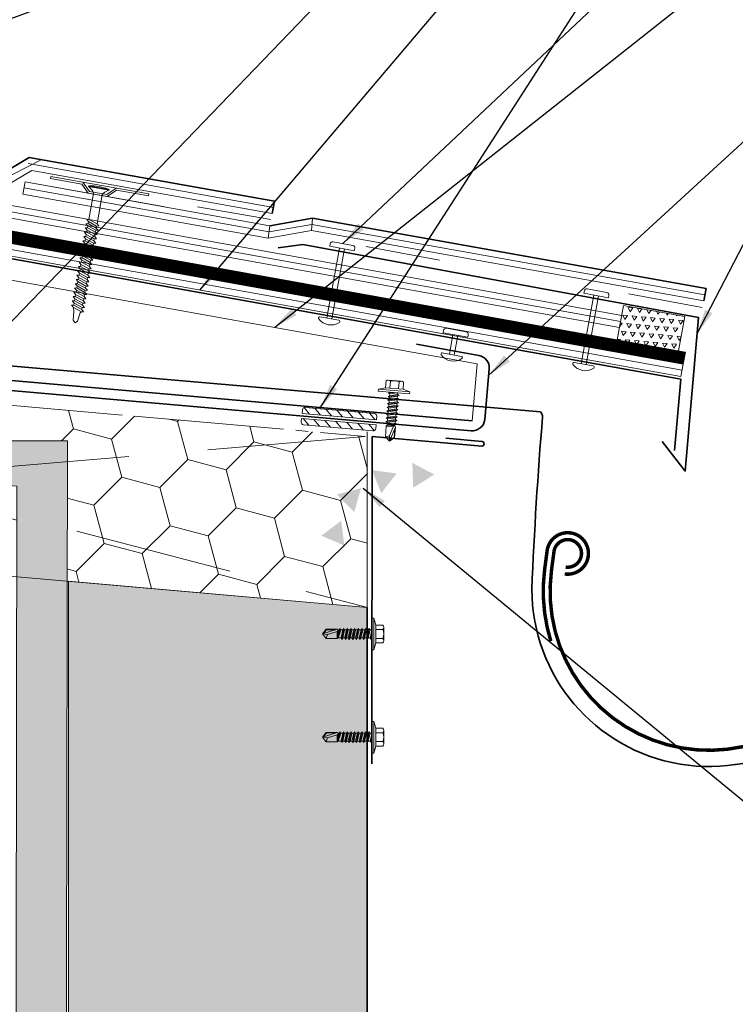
# Model space of a CAD drawing. Header units: millimetres. Extents: x -485339 to 350584, y -1189936 to 0.
# Tile 12 of 256: x -315088 to -314800, y -1058725 to -1058330. Entities that reach past the tile are written whole.
import ezdxf

# ---------------------------------------------------------------- set-up
doc = ezdxf.new("R2010")
doc.units = ezdxf.units.MM
doc.header["$LTSCALE"] = 10
doc.linetypes.add('DASHED', pattern=[19.05, 12.7, -6.35])
doc.linetypes.add('ČÁRKOVANÁ', pattern=[19.05, 12.7, -6.35])
for name, color, linetype, lineweight in [('N_klemp', 220, 'Continuous', 35), ('N_popis', 10, 'Continuous', 18), ('N_čáry_obrys', 10, 'Continuous', 35), ('N_čáry_plné', 10, 'Continuous', 18), ('N_čáry_pod', 10, 'ČÁRKOVANÁ', 18), ('N_šrary', 10, 'Continuous', 18), ('St_čáry_plné', 250, 'Continuous', 18), ('St_šrafy', 250, 'Continuous', 18)]:
    doc.layers.add(name, color=color, linetype=linetype, lineweight=lineweight)
doc.styles.get("Standard").update_dxf_attribs({"font": 'simplex.shx', "width": 0.8})
doc.linetypes.add('LEPENÍ', pattern='A,3.81,[130,LTYPESHP.SHX,S=6.35,R=0,X=0,Y=0],3.81', length=7.62)
doc.linetypes.add('PVC', pattern='A,0,-0.0001,[6,atelier.SHX,S=0.01,R=0,X=0,Y=0],-0.08,[133,LTYPESHP.SHX,S=0.01,R=0,X=-0.01,Y=0],-0.07', length=0.1501)
doc.linetypes.add('TEXTILIE', pattern='A,0,-0.004,[131,LTYPESHP.SHX,S=0.004,R=0,X=-0.004,Y=0],-0.008,[131,LTYPESHP.SHX,S=0.004,R=180,X=0.004,Y=0],-0.004', length=0.016)
doc.dimstyles.get("Standard").update_dxf_attribs({"dimtxt": 0.18, "dimasz": 0.18, "dimexe": 0.18, "dimexo": 0.0625, "dimgap": 0.09, "dimtad": 0, "dimtih": 1, "dimtoh": 1, "dimdec": 4, "dimzin": 0, "dimdsep": 46, "dimtxsty": 'Standard', "dimcen": 0.09, "dimadec": 0, "dimazin": 0, "dimtfac": 1, "dimtdec": 4, "dimtofl": 0, "dimtmove": 0, "dimatfit": 3, "dimfxl": 1, "dimtolj": 1, "dimtzin": 0, "dimarcsym": 0})

# ---------------------------------------------------------------- blocks, each defined once
blk = doc.blocks.new('*U8596')
for p, q in [((-2, 4.5), (-1, 8)), ((0, 8), (-1, 8)), ((-1, -8), (-1, 8)), ((0, -8), (0, 8)), ((-6, -3.38), (-6, 3.38)), ((-5.56, 4.5), (-2, 4.5)), ((-5.56, 2.25), (-2, 2.25)), ((-2, -4.5), (-2, 4.5)), ((0, 2.01), (0.94, 2.01)), ((0, 1.87), (0.89, -2.01)), ((1.37, 2.75), (0.94, 2.01)), ((1.86, -2.01), (0.94, 2.01)), ((1.37, 2.75), (2.29, -2.75)), ((1.37, 2.75), (1.8, 2.01)), ((1.8, 2.01), (2.72, -2.01)), ((1.8, 2.01), (2.78, 2.01)), ((3.21, 2.75), (2.78, 2.01)), ((3.69, -2.01), (2.78, 2.01)), ((3.21, 2.75), (4.12, -2.75)), ((3.21, 2.75), (3.64, 2.01)), ((3.64, 2.01), (4.55, -2.01)), ((3.64, 2.01), (4.61, 2.01)), ((5.04, 2.75), (4.61, 2.01)), ((5.53, -2.01), (4.61, 2.01)), ((5.04, 2.75), (5.96, -2.75)), ((5.04, 2.75), (5.47, 2.01)), ((5.47, 2.01), (6.39, -2.01)), ((5.47, 2.01), (6.44, 2.01)), ((6.87, 2.75), (6.44, 2.01)), ((7.36, -2.01), (6.44, 2.01)), ((6.87, 2.75), (7.79, -2.75)), ((6.87, 2.75), (7.3, 2.01)), ((7.3, 2.01), (8.22, -2.01)), ((7.3, 2.01), (8.28, 2.01)), ((8.71, 2.75), (8.28, 2.01)), ((9.19, -2.01), (8.28, 2.01)), ((8.71, 2.75), (9.62, -2.75)), ((8.71, 2.75), (9.14, 2.01)), ((9.14, 2.01), (10.11, 2.01)), ((9.14, 2.01), (10.05, -2.01)), ((10.54, 2.75), (10.11, 2.01)), ((11.03, -2.01), (10.11, 2.01)), ((10.54, 2.75), (11.46, -2.75)), ((10.54, 2.75), (10.97, 2.01)), ((10.97, 2.01), (11.89, -2.01)), ((10.97, 2.01), (11.94, 2.01)), ((12.37, 2.75), (11.94, 2.01)), ((12.86, -2.01), (11.94, 2.01)), ((12.37, 2.75), (13.29, -2.75)), ((12.37, 2.75), (12.8, 2.01)), ((12.8, 2.01), (13.72, -2.01)), ((12.8, 2.01), (13.78, 2.01)), ((14.21, 2.75), (13.78, 2.01)), ((14.69, -2.01), (13.78, 2.01)), ((14.21, 2.75), (15.12, -2.75)), ((14.21, 2.75), (14.64, 2.01)), ((14.64, 2.01), (15.55, -2.01)), ((14.64, 2.01), (15.61, 2.01)), ((16.04, 2.75), (15.61, 2.01)), ((15.61, 2.01), (16.96, -2.01)), ((16.04, 2.75), (16.96, -2.01)), ((16.04, 2.75), (16.47, 2.01)), ((16.47, 2.01), (16.96, -2.01)), ((16.47, 2.01), (16.96, 2.01)), ((16.96, 2.01), (17.55, 2.35)), ((16.96, 2.01), (16.96, -2.01)), ((22.33, -0.32), (17.46, 1.22)), ((25, 0), (17.55, 2.35)), ((17.55, 2.35), (23.03, 2.35)), ((17.55, -2.35), (17.55, 1.19)), ((18.28, 2.12), (22.92, 2.12)), ((25, 0), (22.33, -0.32)), ((22.92, 2.12), (23.03, 2.35)), ((24.6, 0.12), (22.92, 2.12)), ((25, 0), (23.03, 2.35)), ((23.03, -2.35), (25, 0)), ((-5.56, -2.25), (-2, -2.25)), ((-5.56, -4.5), (-2, -4.5)), ((-2, -4.5), (-1, -8)), ((0, -0.01), (0.46, -2.75)), ((0.03, -2.01), (0, -1.89)), ((0, -2.01), (0.03, -2.01)), ((0.46, -2.75), (0.03, -2.01)), ((0.46, -2.75), (0.89, -2.01)), ((0.89, -2.01), (1.86, -2.01)), ((2.29, -2.75), (1.86, -2.01)), ((2.29, -2.75), (2.72, -2.01)), ((2.72, -2.01), (3.69, -2.01)), ((4.12, -2.75), (3.69, -2.01)), ((4.12, -2.75), (4.55, -2.01)), ((4.55, -2.01), (5.53, -2.01)), ((5.96, -2.75), (5.53, -2.01)), ((5.96, -2.75), (6.39, -2.01)), ((6.39, -2.01), (7.36, -2.01)), ((7.79, -2.75), (7.36, -2.01)), ((7.79, -2.75), (8.22, -2.01)), ((8.22, -2.01), (9.19, -2.01)), ((9.62, -2.75), (9.19, -2.01)), ((9.62, -2.75), (10.05, -2.01)), ((10.05, -2.01), (11.03, -2.01)), ((11.46, -2.75), (11.03, -2.01)), ((11.46, -2.75), (11.89, -2.01)), ((11.89, -2.01), (12.86, -2.01)), ((13.29, -2.75), (12.86, -2.01)), ((13.29, -2.75), (13.72, -2.01)), ((13.72, -2.01), (14.69, -2.01)), ((15.12, -2.75), (14.69, -2.01)), ((15.12, -2.75), (15.55, -2.01)), ((15.55, -2.01), (16.96, -2.01)), ((17.55, -2.35), (16.96, -2.01)), ((17.55, -2.35), (23.03, -2.35)), ((23.03, -2.35), (22.33, -0.32)), ((0, -8), (-1, -8))]:
    blk.add_line(p, q)
for centre, radius, start, end in [((-4.34, 3.38), 1.66, 137.4679, 222.5321), ((0, 0), 6, 157.9757, 202.0243), ((17.63, 1.76), 0.573, 138.0954, 252.4955), ((-4.34, -3.38), 1.66, 137.4679, 222.5321)]:
    blk.add_arc(centre, radius, start, end)
blk = doc.blocks.new('Žlab')
at = {"layer": 'N_klemp', "ltscale": 0.4}
for points in [[(58.36, 65.75, 1.39, 1.39, -2.435749), (66.21, 74.44, 1.39, 1.39, 0)], [(66.55, 66.78, 1.39, 1.39, 0), (66.21, 74.44, 1.39, 1.39, 0)], [(-70.7, 49.49, 1.39, 1.39, -2.196165), (-62.22, 60.64, 1.39, 1.39, 0)], [(66.55, 66.78, 1.39, 1.39, -0.107283), (61.56, 38.37, 1.39, 1.39, 0)], [(-60.11, 49.23, 1.39, 1.39, -0.045148), (-62.24, 60.79, 1.39, 1.39, 0)], [(-65.31, 50.75, 1.39, 1.39, 0), (-70.92, 49.46, 1.39, 1.39, 0)], [(-52.83, 23.26, 1.39, 1.39, -0.109402), (-65.31, 50.75, 1.39, 1.39, 0)]]:
    blk.add_lwpolyline(points, format="xyseb", dxfattribs=at)
at = {"layer": 'N_klemp', "ltscale": 0.4, "const_width": 1.39}
for points in [[(58.21, 68.53, -2.435562), (63.44, 74.32, -0.410583)], [(63.78, 66.65, -0.916331), (-62.32, 49.99, -1.091309)], [(-69.86, 52.83, -2.812669), (-65.16, 59.16, -0.355534)]]:
    blk.add_lwpolyline(points, format="xyb", dxfattribs=at)
for points in [[(63.78, 66.65), (63.44, 74.32)], [(-62.32, 49.99), (-65.16, 59.16)], [(-69.86, 52.83), (-67.09, 53.47)], [(-58.77, 49.6), (-58.77, 49.6)]]:
    blk.add_lwpolyline(points, dxfattribs=at)
blk = doc.blocks.new('sroub do dreva')
at = {"layer": 'N_čáry_plné'}
for p, q in [((4.8, 0.3), (-4.8, 0.3)), ((-4.8, 0.3), (-4.8, 0)), ((4.8, 0), (-4.8, 0)), ((-2.4, 0.3), (2.4, 0.3)), ((4.8, 0.3), (4.8, 0)), ((-2, -14.77), (-2, -2.63)), ((2, -16.1), (2, -2.63)), ((4.8, 0), (4.5, 0)), ((-2, -14.77), (-3, -14.96)), ((-2, -15.82), (-3, -14.96)), ((-2, -16.77), (-3, -16.96)), ((-2, -17.82), (-3, -16.96)), ((-2, -13.82), (-2, -14.77)), ((2, -16.1), (-2, -14.77)), ((2, -17.16), (-2, -15.82)), ((-2, -15.82), (-2, -16.77)), ((2, -18.1), (-2, -16.77)), ((2, -19.16), (-2, -17.82)), ((-2, -17.82), (-2, -18.77)), ((3, -16.96), (2, -16.1)), ((3, -16.96), (2, -17.16)), ((2, -17.16), (2, -18.1)), ((-2, -18.77), (-3, -18.96)), ((-2, -19.82), (-3, -18.96)), ((-2, -20.77), (-3, -20.96)), ((-2, -21.82), (-3, -20.96)), ((2, -20.1), (-2, -18.77)), ((2, -21.16), (-2, -19.82)), ((-2, -19.82), (-2, -20.77)), ((2, -22.1), (-2, -20.77)), ((2, -23.16), (-2, -21.82)), ((-2, -21.82), (-2, -22.77)), ((3, -18.96), (2, -18.1)), ((3, -18.96), (2, -19.16)), ((2, -19.16), (2, -20.1)), ((3, -20.96), (2, -20.1)), ((3, -20.96), (2, -21.16)), ((2, -21.16), (2, -22.1)), ((3, -22.96), (2, -22.1)), ((-2, -22.77), (-3, -22.96)), ((-2, -23.82), (-3, -22.96)), ((-2, -24.77), (-3, -24.96)), ((-2, -25.82), (-3, -24.96)), ((-2, -26.77), (-3, -26.96)), ((-2, -27.82), (-3, -26.96)), ((2, -24.1), (-2, -22.77)), ((2, -25.16), (-2, -23.82)), ((-2, -23.82), (-2, -24.77)), ((2, -26.1), (-2, -24.77)), ((2, -27.16), (-2, -25.82)), ((-2, -25.82), (-2, -26.77)), ((2, -28.1), (-2, -26.77)), ((3, -22.96), (2, -23.16)), ((2, -23.16), (2, -24.1)), ((3, -24.96), (2, -24.1)), ((3, -24.96), (2, -25.16)), ((2, -25.16), (2, -26.1)), ((3, -26.96), (2, -26.1)), ((3, -26.96), (2, -27.16)), ((-2, -28.77), (-3, -28.96)), ((-2, -29.82), (-3, -28.96)), ((-2, -30.77), (-3, -30.96)), ((-2, -31.82), (-3, -30.96)), ((2, -29.16), (-2, -27.82)), ((-2, -27.82), (-2, -28.77)), ((2, -30.1), (-2, -28.77)), ((2, -31.16), (-2, -29.82)), ((-2, -29.82), (-2, -30.77)), ((2, -32.1), (-2, -30.77)), ((2, -27.16), (2, -28.1)), ((3, -28.96), (2, -28.1)), ((3, -28.96), (2, -29.16)), ((2, -29.16), (2, -30.1)), ((3, -30.96), (2, -30.1)), ((3, -30.96), (2, -31.16)), ((2, -31.16), (2, -32.1)), ((-2, -32.77), (-3, -32.96)), ((-2, -33.82), (-3, -32.96)), ((-2, -34.77), (-3, -34.96)), ((-2, -35.82), (-3, -34.96)), ((2, -33.16), (-2, -31.82)), ((-2, -31.82), (-2, -32.77)), ((2, -34.1), (-2, -32.77)), ((2, -35.16), (-2, -33.82)), ((-2, -33.82), (-2, -34.77)), ((2, -36.1), (-2, -34.77)), ((2, -37.16), (-2, -35.82)), ((2, -37.16), (-2, -35.82)), ((-2, -35.82), (-2, -36.77)), ((-2, -35.82), (-2, -36.77)), ((3, -32.96), (2, -32.1)), ((3, -32.96), (2, -33.16)), ((2, -33.16), (2, -34.1)), ((3, -34.96), (2, -34.1)), ((3, -34.96), (2, -35.16)), ((2, -35.16), (2, -36.1)), ((3, -36.96), (2, -36.1)), ((3, -36.96), (2, -36.1)), ((-2, -36.77), (-3, -36.96)), ((-2, -37.82), (-3, -36.96)), ((-2, -38.77), (-3, -38.96)), ((-2, -39.82), (-3, -38.96)), ((-2, -39.82), (-3, -38.96)), ((-2, -39.82), (-3, -38.96)), ((2, -38.1), (-2, -36.77)), ((2, -39.16), (-2, -37.82)), ((-2, -37.82), (-2, -38.77)), ((2, -40.1), (-2, -38.77)), ((2, -40.1), (-2, -38.77)), ((2, -40.1), (-2, -38.77)), ((2, -41.16), (-2, -39.82)), ((2, -41.16), (-2, -39.82)), ((-2, -39.82), (-2, -40.77)), ((-2, -39.82), (-2, -40.77)), ((3, -36.96), (2, -37.16)), ((2, -37.16), (2, -38.1)), ((3, -38.96), (2, -38.1)), ((3, -38.96), (2, -39.16)), ((2, -39.16), (2, -40.1)), ((2, -39.16), (2, -40.1)), ((2, -39.16), (2, -40.1)), ((3, -40.96), (2, -40.1)), ((3, -40.96), (2, -40.1)), ((-2, -40.77), (-3, -40.96)), ((-2, -41.82), (-3, -40.96)), ((-2, -42.77), (-3, -42.96)), ((-2, -43.82), (-3, -42.96)), ((-2, -44.77), (-3, -44.96)), ((-2, -45.82), (-3, -44.96)), ((2, -42.1), (-2, -40.77)), ((2, -43.16), (-2, -41.82)), ((-2, -41.82), (-2, -42.77)), ((2, -44.1), (-2, -42.77)), ((2, -45.16), (-2, -43.82)), ((-2, -43.82), (-2, -44.77)), ((2, -46.1), (-2, -44.77)), ((3, -40.96), (2, -41.16)), ((2, -41.16), (2, -42.1)), ((3, -42.96), (2, -42.1)), ((3, -42.96), (2, -43.16)), ((2, -43.16), (2, -44.1)), ((3, -44.96), (2, -44.1)), ((3, -44.96), (2, -45.16)), ((2, -45.16), (2, -46.1)), ((-2, -46.77), (-3, -46.96)), ((-2, -47.82), (-3, -46.96)), ((-2, -48.77), (-3, -48.96)), ((-2, -49.82), (-3, -48.96)), ((2, -47.16), (-2, -45.82)), ((-2, -45.82), (-2, -46.77)), ((2, -48.1), (-2, -46.77)), ((2, -49.16), (-2, -47.82)), ((-2, -47.82), (-2, -48.77)), ((2, -50.1), (-2, -48.77)), ((3, -46.96), (2, -46.1)), ((3, -46.96), (2, -47.16)), ((2, -47.16), (2, -48.1)), ((3, -48.96), (2, -48.1)), ((3, -48.96), (2, -49.16)), ((2, -49.16), (2, -50.1)), ((-2, -50.77), (-3, -50.96)), ((-2, -51.82), (-3, -50.96)), ((-2, -52.77), (-3, -52.96)), ((-2, -53.82), (-3, -52.96)), ((2, -51.16), (-2, -49.82)), ((-2, -49.82), (-2, -50.77)), ((2, -52.1), (-2, -50.77)), ((2, -53.16), (-2, -51.82)), ((-2, -51.82), (-2, -52.77)), ((2, -54.1), (-2, -52.77)), ((2, -55.16), (-2, -53.82)), ((-2, -53.82), (-2, -54.77)), ((3, -50.96), (2, -50.1)), ((3, -50.96), (2, -51.16)), ((2, -51.16), (2, -52.1)), ((3, -52.96), (2, -52.1)), ((3, -52.96), (2, -53.16)), ((2, -53.16), (2, -54.1)), ((3, -54.96), (2, -54.1)), ((-2, -54.77), (-3, -54.96)), ((-2, -55.82), (-3, -54.96)), ((2, -56.1), (-2, -54.77)), ((2, -57.16), (-2, -55.82)), ((-1.5, -57.66), (-2, -55.82)), ((-1.5, -57.66), (-1, -61.66)), ((1.5, -57.66), (1, -61.66)), ((1.5, -57.66), (2, -57.16)), ((3, -54.96), (2, -55.16)), ((2, -55.16), (2, -56.1)), ((3, -56.96), (2, -56.1)), ((3, -56.96), (2, -57.16)), ((-1, -61.66), (0, -62.66)), ((1, -61.66), (0, -62.66))]:
    blk.add_line(p, q, dxfattribs=at)
for centre, radius, start, end in [((0, -18.6), 19.5, 75.7492, 104.2492), ((-7.48, -5.87), 6.45, 39.5969, 65.4818), ((-4, -3.2), 2.08, 15.9642, 44.2133), ((4, -3.2), 2.08, 135.7867, 164.0358), ((7.48, -5.87), 6.45, 114.5182, 140.4031)]:
    blk.add_arc(centre, radius, start, end, dxfattribs=at)

msp = doc.modelspace()

# ---------------------------------------------------------------- hatches: boundary and pattern name
at = {"layer": 'N_čáry_plné'}
h = msp.add_hatch(dxfattribs=at)
h.set_pattern_fill('TRIANG', color=256, scale=10, angle=354.9991, style=0)
h.set_pattern_definition([(54.9990699, (-525087.7632, -1104581.5986), (-1.584763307, 3.398679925), [1.875, -1.875]), (114.9990699, (-525087.7632, -1104581.5986), (-3.73572481, 0.32689468), [1.875, -1.875]), (354.9990699, (-525088.5556, -1104579.8992), (2.1509615, 3.071785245), [1.875, -1.875])])
h.paths.add_polyline_path([(-314820.72, -1058449.21), (-314845.33, -1058444.79), (-314847.81, -1058458.57), (-314823.2, -1058462.99)])
h = msp.add_hatch(dxfattribs=at)
h.set_pattern_fill('ANSI31', color=256, scale=25, angle=84.9991, style=0)
h.set_pattern_definition([(129.9990699, (-269741.5868, -1277580.1006), (-2.393921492, -2.00867242), [])])
h.paths.add_polyline_path([(-314974.47, -1058488.12), (-314944.58, -1058490.73), (-314944.45, -1058489.24, 0.414214), (-314945.36, -1058488.16), (-314973.26, -1058485.71, 0.414214), (-314974.34, -1058486.62)])
h.paths.add_polyline_path([(-314944.76, -1058492.73), (-314974.64, -1058490.11), (-314974.77, -1058491.6, 0.414214), (-314973.87, -1058492.69), (-314945.97, -1058495.13, 0.414214), (-314944.89, -1058494.22)])
at = {"layer": 'N_šrary', "lineweight": 0}
h = msp.add_hatch(dxfattribs=at)
h.set_pattern_fill('HONEY', color=253, scale=5, angle=350, style=0)
h.set_pattern_definition([(345, (-319027.134, -1055611.25), (26.559393, 7.116568), [15.875, -31.75]), (105, (-319027.134, -1055611.25), (-19.442825, 19.442825), [15.875, -31.75]), (45, (-319027.134, -1055611.25), (7.116568, 26.559393), [-31.75, 15.875])])
h.paths.add_polyline_path([(-314948.11, -1058497.45), (-315341.37, -1058463.04), (-315347.33, -1058531.14), (-315089.12, -1058553.73), (-315089.06, -1058517.32), (-315155.5, -1058511.57), (-315155.5, -1058499.18), (-315068.76, -1058499.18), (-315068.85, -1058555.5), (-314948.26, -1058566.06)])
at = {"layer": 'N_šrary', "ltscale": 0.2}
h = msp.add_hatch(dxfattribs=at)
h.set_pattern_fill('ZEM_NASYPANA', color=256, scale=3.8, style=0)
h.set_pattern_definition([(45, (-6220.102, 6924.224), (8e-16, 10.748023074), [3.8, -11.4]), (135, (-6212.041, 6929.598), (-10.748023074, 8e-16), [3.8, -11.4])])
h.paths.add_polyline_path([(-314948.26, -1059327.38), (-314948.26, -1058566.06), (-315068.26, -1058555.56), (-315068.26, -1058630.66), (-315068.26, -1059327.38)])
at = {"layer": 'St_šrafy'}
h = msp.add_hatch(color=253, dxfattribs=at)
h.dxf.hatch_style = 1
h.paths.add_polyline_path([(-315089.38, -1058713.54), (-315089.38, -1058731.04), (-315155.82, -1058736.79), (-315155.82, -1058749.18), (-315069.09, -1058749.18), (-315069.09, -1058713.54), (-315068.76, -1058499.18), (-315155.5, -1058499.18), (-315155.5, -1058511.57), (-315089.06, -1058517.32)])

# ---------------------------------------------------------------- linework, layer by layer
at = {"layer": 'N_klemp', "lineweight": 18}
for p, q in [((-315329.12, -1058391.84), (-314904.15, -1058468.17)), ((-314904.15, -1058468.17), (-314906.16, -1058491.08))]:
    msp.add_line(p, q, dxfattribs=at)
at = {"layer": 'N_klemp', "lineweight": 35}
for points in [[(-315313.55, -1058386.03), (-314822.31, -1058474.33), (-314824.82, -1058502.96)], [(-314984.11, -1058421.59), (-314974.2, -1058420.22), (-314974.2, -1058420.22), (-314815.13, -1058449.6), (-314820.53, -1058511.26), (-314820.53, -1058511.26), (-314829.77, -1058499.44)], [(-315334.52, -1058453.6), (-314906.16, -1058491.08)], [(-314878.68, -1058487.55), (-315115.29, -1058467.01), (-315115.29, -1058467.01), (-315115.29, -1058467.01)]]:
    msp.add_lwpolyline(points, dxfattribs=at)
for points in [[(-315284.56, -1058396.37), (-315328.35, -1058388.4, 0.44165), (-315334.23, -1058392.88), (-315339.41, -1058452.17, 0.414214), (-315334.87, -1058457.59), (-314906.51, -1058495.07, 0.414214), (-314901.09, -1058490.52), (-314899.31, -1058470.17, 0.387902), (-314903.4, -1058464.81), (-314928.44, -1058460.31)], [(-314743.43, -1058581.97, -0.845554), (-314882.14, -1058558.74, -0.010853), (-314877.84, -1058489.52, 0.191399), (-314878.68, -1058487.55, -0.02671), (-314878.68, -1058487.55, 0.139186), (-314878.68, -1058487.55, 6.378888)], [(-314916.72, -1058498.07), (-314902.07, -1058499.35, -0.822908), (-314902.24, -1058501.3), (-314946.26, -1058497.45), (-314946.42, -1058628.9)]]:
    msp.add_lwpolyline(points, format="xyb", dxfattribs=at)
at = {"layer": 'N_čáry_obrys', "linetype": 'Continuous'}
for p, q in [((-315084.06, -1058385.27), (-315097.22, -1058393.07)), ((-314985.54, -1058402.9), (-315084.06, -1058385.27)), ((-314986.48, -1058407.81), (-314985.6, -1058402.89)), ((-314970.31, -1058409.69), (-314987.36, -1058412.73)), ((-314812.16, -1058438), (-314970.31, -1058409.69)), ((-314812.16, -1058438), (-314813.05, -1058442.92)), ((-314948.26, -1058566.06), (-314948.26, -1059327.38))]:
    msp.add_line(p, q, dxfattribs=at)
at = {"layer": 'N_čáry_plné'}
for p, q in [((-314846.04, -1058448.73), (-315346.37, -1058358.8)), ((-314846.92, -1058453.65), (-315347.98, -1058363.59)), ((-314820.46, -1058463.48), (-315343.22, -1058369.52)), ((-314821.34, -1058468.41), (-315338.72, -1058375.41)), ((-314822.23, -1058473.33), (-315334.22, -1058381.3)), ((-315085.77, -1058395.12), (-315086.71, -1058400.03)), ((-315075.38, -1058393.02), (-315075.52, -1058393.8)), ((-315075.52, -1058393.8), (-315062.98, -1058396.02)), ((-315035.99, -1058399.96), (-315075.38, -1058393.02)), ((-315062.98, -1058396.02), (-315060.35, -1058399.68)), ((-315062.52, -1058395.28), (-315059.89, -1058398.95)), ((-315060.35, -1058399.68), (-315052.72, -1058401.02)), ((-315059.89, -1058398.95), (-315052.9, -1058400.18)), ((-315052.9, -1058400.18), (-315049.18, -1058397.64)), ((-315052.72, -1058401.02), (-315049, -1058398.48)), ((-315049, -1058398.48), (-315036.12, -1058400.75)), ((-315036.12, -1058400.75), (-315035.99, -1058399.96)), ((-314954.1, -1058420.61), (-314961.97, -1058419.17)), ((-314964.52, -1058449.78), (-314959.38, -1058421.68)), ((-314963.32, -1058420.96), (-314963.14, -1058419.97)), ((-314953.48, -1058422.76), (-314963.32, -1058420.96)), ((-314962.55, -1058450.14), (-314957.41, -1058422.04)), ((-314953.48, -1058422.76), (-314953.3, -1058421.77)), ((-314861.23, -1058439.86), (-314861.05, -1058438.87)), ((-314852.02, -1058439.51), (-314859.89, -1058438.07)), ((-314862.34, -1058468.15), (-314857.3, -1058440.58)), ((-314851.39, -1058441.66), (-314861.23, -1058439.86)), ((-314860.37, -1058468.5), (-314855.33, -1058440.94)), ((-314851.39, -1058441.66), (-314851.21, -1058440.67)), ((-314959.65, -1058450.67), (-314967.33, -1058449.27)), ((-314823.2, -1058462.99), (-314820.72, -1058449.21)), ((-314917.77, -1058455.73), (-314917.59, -1058454.75)), ((-314908.56, -1058455.38), (-314916.43, -1058453.94)), ((-314907.93, -1058457.53), (-314917.77, -1058455.73)), ((-314915.27, -1058464.32), (-314913.83, -1058456.45)), ((-314913.31, -1058464.68), (-314911.87, -1058456.81)), ((-314907.93, -1058457.53), (-314907.75, -1058456.54)), ((-314910.45, -1058465.2), (-314918.13, -1058463.8)), ((-314857.47, -1058469.04), (-314865.15, -1058467.63)), ((-314974.47, -1058488.12), (-314974.34, -1058486.62)), ((-314945.36, -1058488.16), (-314973.26, -1058485.71)), ((-314974.77, -1058491.6), (-314974.64, -1058490.11)), ((-314944.76, -1058492.73), (-314974.64, -1058490.11)), ((-314944.58, -1058490.73), (-314974.47, -1058488.12)), ((-314944.58, -1058490.73), (-314944.45, -1058489.24)), ((-314945.97, -1058495.13), (-314973.87, -1058492.69)), ((-314944.89, -1058494.22), (-314944.76, -1058492.73)), ((-315068.26, -1058630.66), (-315068.26, -1058555.56)), ((-315068.26, -1058555.56), (-314948.26, -1058566.06)), ((-315068.26, -1059327.38), (-315068.26, -1058630.66))]:
    msp.add_line(p, q, dxfattribs=at)
at = {"layer": 'N_čáry_plné', "linetype": 'TEXTILIE', "ltscale": 40}
msp.add_line((-315347.18, -1058361.19), (-314846.48, -1058451.19), dxfattribs=at)
at = {"layer": 'N_čáry_plné', "linetype": 'LEPENÍ', "ltscale": 0.04}
for p, q in [((-315335.51, -1058378.44), (-314821.77, -1058470.78)), ((-314987.01, -1058410.29), (-315016.54, -1058405.1)), ((-314948.77, -1058421.07), (-314919.28, -1058426.57)), ((-314843.24, -1058440.05), (-314813.75, -1058445.55))]:
    msp.add_line(p, q, dxfattribs=at)
at = {"layer": 'N_čáry_plné', "ltscale": 200}
msp.add_line((-315079.04, -1058386.16), (-315111.55, -1058402.63), dxfattribs=at)
at = {"layer": 'N_čáry_plné', "linetype": 'PVC', "ltscale": 10}
for p, q in [((-314985.98, -1058405.36), (-315084.5, -1058387.73)), ((-315086.24, -1058397.57), (-314987.71, -1058415.21)), ((-314987.71, -1058415.21), (-314970.49, -1058412.2)), ((-314970.49, -1058412.2), (-314812.61, -1058440.46))]:
    msp.add_line(p, q, dxfattribs=at)
at = {"layer": 'N_čáry_plné', "ltscale": 4}
for p, q in [((-315083.11, -1058390.52), (-315096.27, -1058398.32)), ((-314986.48, -1058407.81), (-315083.11, -1058390.52)), ((-315030.32, -1058405.04), (-315085.77, -1058395.12)), ((-314987.36, -1058412.73), (-315085.77, -1058395.12)), ((-315026.94, -1058405.65), (-315085.77, -1058395.12)), ((-314988.06, -1058417.69), (-315086.71, -1058400.03)), ((-314813.05, -1058442.92), (-314970.67, -1058414.71)), ((-315046.74, -1058488.82), (-315341.37, -1058463.04)), ((-314967.04, -1058495.79), (-314949.11, -1058497.36)), ((-314948.13, -1058566.07), (-315347.33, -1058531.14))]:
    msp.add_line(p, q, dxfattribs=at)
at = {"layer": 'N_čáry_plné', "linetype": 'Continuous'}
for p, q in [((-314970.67, -1058414.71), (-314970.31, -1058409.69)), ((-314988.06, -1058417.69), (-314987.36, -1058412.73)), ((-314847.81, -1058458.57), (-314845.33, -1058444.79)), ((-314820.72, -1058449.21), (-314845.33, -1058444.79)), ((-314820.46, -1058463.48), (-314821.34, -1058468.41)), ((-314821.34, -1058468.41), (-314822.23, -1058473.33)), ((-315041.76, -1058489.26), (-314981.98, -1058494.49)), ((-314977, -1058494.92), (-314972.02, -1058495.36))]:
    msp.add_line(p, q, dxfattribs=at)
at = {"layer": 'N_čáry_plné', "ltscale": 500}
msp.add_line((-314970.67, -1058414.71), (-314988.06, -1058417.69), dxfattribs=at)
at = {"layer": 'N_čáry_plné'}
msp.add_lwpolyline([(-314948.26, -1059327.38), (-314948.26, -1058495.48)], dxfattribs=at)
for centre, radius, start, end in [((-314962.15, -1058420.15), 1, 79.6368, 169.6368), ((-314954.28, -1058421.59), 1, 349.6368, 79.6368), ((-314860.07, -1058439.05), 1, 79.6368, 169.6368), ((-314852.2, -1058440.49), 1, 349.6368, 79.6368), ((-314967.42, -1058449.76), 0.5, 79.6368, 215.9853), ((-314962.85, -1058446.44), 6.16, 215.9853, 303.2884), ((-314959.74, -1058451.17), 0.5, 303.2884, 79.6368), ((-314916.61, -1058454.93), 1, 79.6368, 169.6368), ((-314908.74, -1058456.36), 1, 349.6368, 79.6368), ((-314918.22, -1058464.29), 0.5, 79.6368, 215.9853), ((-314913.64, -1058460.96), 6.16, 215.9853, 303.2884), ((-314910.54, -1058465.69), 0.5, 303.2884, 79.6368), ((-314865.24, -1058468.13), 0.5, 79.6368, 215.9853), ((-314860.66, -1058464.8), 6.16, 215.9853, 303.2884), ((-314857.56, -1058469.53), 0.5, 303.2884, 79.6368), ((-314973.34, -1058486.71), 1, 84.9991, 174.9991), ((-314945.45, -1058489.15), 1, 354.9991, 84.9991), ((-314973.78, -1058491.69), 1, 174.9991, 264.9991), ((-314945.88, -1058494.13), 1, 264.9991, 354.9991)]:
    msp.add_arc(centre, radius, start, end, dxfattribs=at)
at = {"layer": 'N_čáry_plné', "ltscale": 0.1, "extrusion": (0, 0, -1)}
for points in [[(314921.33, -1058512.67), (314930.16, -1058507.98), (314929.8, -1058517.98)], [(314946.39, -1058510.88), (314942.66, -1058520.16), (314936.49, -1058512.28)], [(314960.48, -1058520.67), (314953.49, -1058527.82), (314950.79, -1058518.19)], [(314966.72, -1058537.24), (314957.52, -1058541.17), (314958.71, -1058531.24)]]:
    msp.add_solid(points, dxfattribs=at)
at = {"layer": 'N_čáry_pod', "linetype": 'DASHED', "ltscale": 0.2, "const_width": 5}
msp.add_lwpolyline([(-315437.61, -1058528.25), (-315425.12, -1058525.52), (-315354.9, -1058531.66), (-315340.97, -1058372.47), (-314820.9, -1058465.95)], dxfattribs=at)
at = {"layer": 'N_čáry_pod', "ltscale": 0.5}
for points in [[(-315341.37, -1058463.04), (-314948.13, -1058566.07)], [(-314949.11, -1058497.36), (-315347.33, -1058531.14)]]:
    msp.add_lwpolyline(points, dxfattribs=at)
at = {"layer": 'St_čáry_plné'}
msp.add_lwpolyline([(-315089.38, -1058713.54), (-315089.38, -1058731.04), (-315155.82, -1058736.79), (-315155.82, -1058749.18), (-315069.09, -1058749.18), (-315069.09, -1058713.54), (-315068.76, -1058499.18), (-315155.5, -1058499.18), (-315155.5, -1058511.57), (-315089.06, -1058517.32)], close=True, dxfattribs=at)
msp.add_lwpolyline([(-315068.26, -1059327.38), (-315068.26, -1058630.66)], dxfattribs=at)

# ---------------------------------------------------------------- block references
at = {"layer": 'N_klemp', "xscale": -1, "rotation": 354.9990699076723}
msp.add_blockref('Žlab', (-314816.54, -1058623.21), dxfattribs=at)
at = {"layer": 'N_čáry_plné', "ltscale": 70, "xscale": 0.8748, "yscale": 0.8747999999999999, "zscale": 0.8748000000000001, "rotation": 349.9488051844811}
msp.add_blockref('sroub do dreva', (-315056.12, -1058397.76), dxfattribs=at)
at = {"layer": 'N_čáry_plné'}
for p, xscale, yscale, zscale, rotation in [((-314937.58, -1058479.69), 0.7874015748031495, 0.7874015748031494, 0.7874015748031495, 264.9990699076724), ((-314946.42, -1058576.71), -0.7958599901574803, 0.7958599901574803, 0.7958599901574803, 0.02258551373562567), ((-314946.42, -1058618.19), -0.7958599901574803, 0.7958599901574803, 0.7958599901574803, 0.02258551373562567)]:
    msp.add_blockref('*U8596', p, dxfattribs=dict(at, xscale=xscale, yscale=yscale, zscale=zscale, rotation=rotation))

# ---------------------------------------------------------------- leaders
at = {"layer": 'N_popis'}
for points in [[(-315299.28, -1058385.04), (-314795.98, -1058108.21), (-314459.67, -1058108.21)], [(-315100.62, -1058460.89), (-314797.27, -1058146.05), (-314363.33, -1058146.05)], [(-315015.57, -1058438.58), (-314799.86, -1058184.33), (-314183.82, -1058184.33)], [(-315333.18, -1058418.37), (-314796.67, -1058221.02), (-313988.41, -1058221.02)], [(-314967.18, -1058485.95), (-314796.67, -1058221.02), (-313988.41, -1058221.02)], [(-314958.04, -1058419.89), (-314796.84, -1058268.03), (-314458.37, -1058268.03)], [(-314985.52, -1058453.56), (-314799.85, -1058306.74), (-313664.33, -1058306.74)], [(-314899.54, -1058472.87), (-314796.5, -1058378.37), (-313366.64, -1058379.15)], [(-314815.69, -1058456.01), (-314793.68, -1058413.48), (-314675.15, -1058413.48)], [(-314949.93, -1058518.2), (-314712.73, -1058713.31), (-314478.34, -1058713.31)]]:
    msp.add_leader(points, dimstyle='Standard', override={"dimasz": 10}, dxfattribs=at)

doc.saveas('drawing.dxf')
